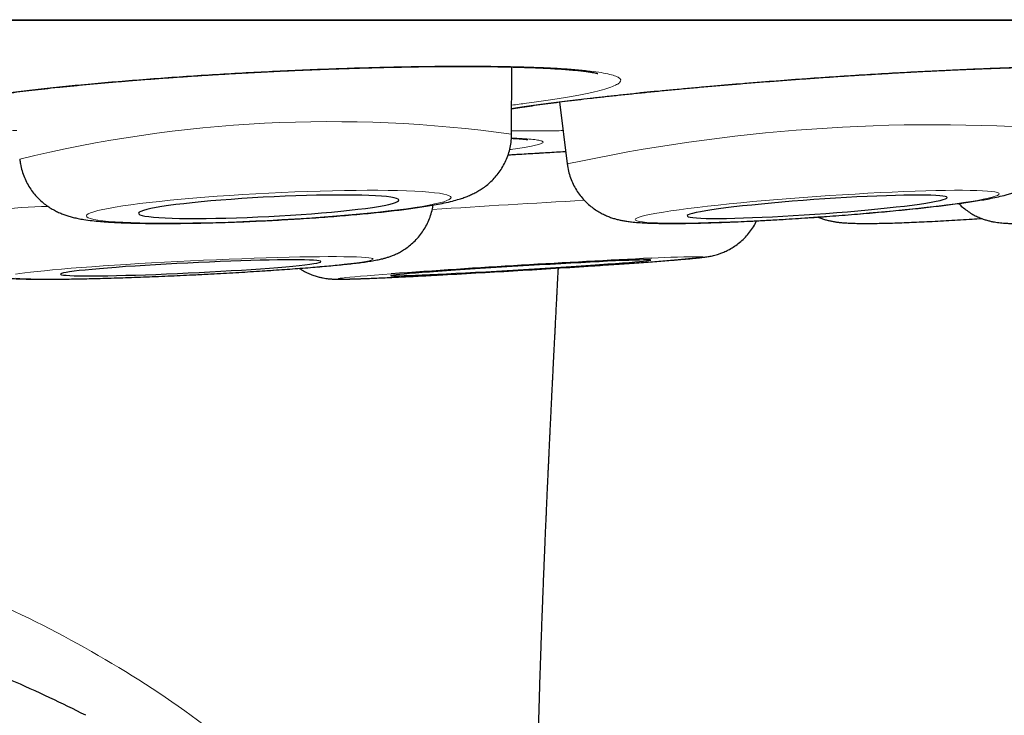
# Model space of a CAD drawing. Header units: millimetres. Extents: x 8 to 869, y 12 to 834.
# Tile 11 of 217: x 359.77 to 364.4, y 397.74 to 401.01. Entities that reach past the tile are written whole.
import ezdxf

# ---------------------------------------------------------------- set-up
doc = ezdxf.new("R2010")
doc.units = ezdxf.units.MM

msp = doc.modelspace()

# ---------------------------------------------------------------- linework, layer by layer
at = {"color": 252, "linetype": 'Continuous', "lineweight": 0}
msp.add_line((337.5933, 401.0097), (370.9889, 401.0097), dxfattribs=at)
at = {"color": 7, "linetype": 'Continuous', "lineweight": 30}
for p, q in [((337.6236, 401.0073), (370.9585, 401.0073)), ((362.085, 400.4711), (362.0855, 400.7871)), ((362.3106, 400.6224), (362.3467, 400.3306))]:
    msp.add_line(p, q, dxfattribs=at)
at = {"color": 252, "linetype": 'Continuous', "lineweight": 0, "flags": 128}
for points in [[(360.9423, 400.0653), (361.0035, 400.0686), (361.0644, 400.0722), (361.1247, 400.076), (361.184, 400.0802), (361.2421, 400.0846), (361.2987, 400.0892), (361.3535, 400.094), (361.4061, 400.099), (361.4564, 400.1042), (361.5041, 400.1094), (361.5489, 400.1148), (361.5907, 400.1203), (361.6291, 400.1258), (361.664, 400.1313), (361.6953, 400.1368), (361.7227, 400.1423), (361.7461, 400.1477), (361.7655, 400.153), (361.7806, 400.1582), (361.7915, 400.1633), (361.798, 400.1682), (361.8002, 400.1728), (361.798, 400.1773), (361.7915, 400.1815), (361.7806, 400.1855), (361.7655, 400.1891), (361.7461, 400.1925), (361.7227, 400.1955), (361.6953, 400.1982), (361.664, 400.2006), (361.6291, 400.2025), (361.5907, 400.2042), (361.5489, 400.2054), (361.5041, 400.2062), (361.4564, 400.2067), (361.4061, 400.2067), (361.3535, 400.2064), (361.2987, 400.2057), (361.2421, 400.2046), (361.184, 400.2031), (361.1247, 400.2012), (361.0644, 400.1989), (361.0035, 400.1963), (360.9423, 400.1934), (360.8811, 400.1901), (360.8202, 400.1866), (360.76, 400.1827), (360.7006, 400.1786), (360.6425, 400.1742), (360.586, 400.1696), (360.5312, 400.1647), (360.4785, 400.1597), (360.4282, 400.1546), (360.3805, 400.1493), (360.3357, 400.1439), (360.294, 400.1384), (360.2556, 400.1329), (360.2206, 400.1274), (360.1894, 400.1219), (360.162, 400.1164), (360.1386, 400.111), (360.1192, 400.1057), (360.1041, 400.1005), (360.0932, 400.0954), (360.0866, 400.0906), (360.0845, 400.0859), (360.0866, 400.0814), (360.0932, 400.0772), (360.1041, 400.0733), (360.1192, 400.0696), (360.1386, 400.0662), (360.162, 400.0632), (360.1894, 400.0605), (360.2206, 400.0582), (360.2556, 400.0562), (360.294, 400.0546), (360.3357, 400.0533), (360.3805, 400.0525), (360.4282, 400.052), (360.4785, 400.052), (360.5312, 400.0523), (360.586, 400.0531), (360.6425, 400.0542), (360.7006, 400.0557), (360.76, 400.0575), (360.8202, 400.0598), (360.8811, 400.0624), (360.9423, 400.0653)], [(364.3792, 400.19), (364.3768, 400.1933), (364.37, 400.1962), (364.3589, 400.1988), (364.3435, 400.2011), (364.324, 400.203), (364.3003, 400.2045), (364.2727, 400.2056), (364.2413, 400.2064), (364.2062, 400.2067), (364.1677, 400.2067), (364.1258, 400.2063), (364.0809, 400.2054), (364.0331, 400.2042), (363.9827, 400.2026), (363.93, 400.2007), (363.8752, 400.1983), (363.8186, 400.1957), (363.7605, 400.1926), (363.7012, 400.1893), (363.6409, 400.1856), (363.5801, 400.1817), (363.5189, 400.1775), (363.4578, 400.1731), (363.397, 400.1684), (363.3369, 400.1635), (363.2777, 400.1585), (363.2197, 400.1533), (363.1633, 400.148), (363.1087, 400.1426), (363.0562, 400.1371), (363.0061, 400.1316), (362.9587, 400.1261), (362.9141, 400.1205), (362.8726, 400.1151), (362.8344, 400.1097), (362.7997, 400.1044), (362.7687, 400.0992), (362.7415, 400.0942), (362.7183, 400.0894), (362.6993, 400.0848), (362.6844, 400.0804), (362.6738, 400.0762), (362.6675, 400.0723), (362.6655, 400.0688), (362.6679, 400.0655), (362.6747, 400.0625), (362.6858, 400.0599), (362.7012, 400.0576), (362.7207, 400.0558), (362.7444, 400.0542), (362.772, 400.0531), (362.8034, 400.0523), (362.8385, 400.052), (362.877, 400.052), (362.9189, 400.0525), (362.9638, 400.0533), (363.0116, 400.0545), (363.062, 400.0561), (363.1147, 400.0581), (363.1695, 400.0604), (363.2261, 400.0631), (363.2842, 400.0661), (363.3435, 400.0694), (363.4038, 400.0731), (363.4646, 400.077), (363.5258, 400.0812), (363.5869, 400.0857), (363.6477, 400.0903), (363.7078, 400.0952), (363.767, 400.1003), (363.825, 400.1054), (363.8814, 400.1108), (363.936, 400.1162), (363.9885, 400.1216), (364.0386, 400.1271), (364.086, 400.1327), (364.1306, 400.1382), (364.1721, 400.1436), (364.2103, 400.149), (364.245, 400.1543), (364.276, 400.1595), (364.3032, 400.1645), (364.3264, 400.1693), (364.3454, 400.174), (364.3603, 400.1784), (364.371, 400.1825), (364.3773, 400.1864), (364.3792, 400.19)], [(361.4333, 399.8831), (361.431, 399.8853), (361.4244, 399.8874), (361.4134, 399.8891), (361.3981, 399.8907), (361.3787, 399.892), (361.3552, 399.893), (361.3276, 399.8938), (361.2963, 399.8943), (361.2613, 399.8946), (361.2227, 399.8945), (361.1809, 399.8942), (361.136, 399.8937), (361.0883, 399.8929), (361.0379, 399.8918), (360.9852, 399.8904), (360.9303, 399.8889), (360.8737, 399.887), (360.8156, 399.885), (360.7562, 399.8827), (360.6959, 399.8802), (360.635, 399.8775), (360.5738, 399.8747), (360.5126, 399.8716), (360.4517, 399.8684), (360.3914, 399.8651), (360.3321, 399.8617), (360.274, 399.8581), (360.2175, 399.8545), (360.1628, 399.8508), (360.1102, 399.8471), (360.0599, 399.8433), (360.0123, 399.8396), (359.9676, 399.8358), (359.9259, 399.8321), (359.8876, 399.8284), (359.8527, 399.8248), (359.8216, 399.8213), (359.7943, 399.8178), (359.7709, 399.8146), (359.7517, 399.8114)], [(359.7526, 399.7929), (359.772, 399.7916), (359.7956, 399.7905), (359.8231, 399.7897), (359.8544, 399.7892), (359.8895, 399.789), (359.928, 399.789), (359.9698, 399.7893), (360.0147, 399.7899), (360.0625, 399.7907), (360.1128, 399.7918), (360.1656, 399.7931), (360.2204, 399.7947), (360.277, 399.7965), (360.3352, 399.7986), (360.3945, 399.8009), (360.4548, 399.8033), (360.5157, 399.806), (360.5769, 399.8089), (360.6382, 399.8119), (360.699, 399.8151), (360.7593, 399.8184), (360.8186, 399.8219), (360.8767, 399.8254), (360.9332, 399.829), (360.9879, 399.8327), (361.0406, 399.8364), (361.0908, 399.8402), (361.1384, 399.844), (361.1832, 399.8477), (361.2248, 399.8515), (361.2632, 399.8551), (361.298, 399.8588), (361.3292, 399.8623), (361.3565, 399.8657), (361.3798, 399.869), (361.399, 399.8722), (361.4141, 399.8752), (361.4248, 399.878), (361.4313, 399.8806), (361.4333, 399.8831)], [(361.5189, 399.8135), (361.479, 399.8105), (361.4406, 399.8076), (361.4058, 399.8048), (361.3746, 399.8022), (361.3472, 399.7998), (361.3238, 399.7976), (361.3046, 399.7957), (361.2895, 399.7939), (361.2786, 399.7925), (361.2722, 399.7912), (361.27, 399.7903), (361.2723, 399.7896), (361.2788, 399.7891), (361.2898, 399.789), (361.305, 399.7891), (361.3243, 399.7894), (361.3478, 399.7901), (361.3752, 399.791), (361.4065, 399.7921), (361.4415, 399.7935), (361.4799, 399.7952), (361.5217, 399.7971), (361.5665, 399.7992), (361.6142, 399.8015), (361.6645, 399.8041), (361.7171, 399.8068), (361.7394, 399.808)]]:
    msp.add_lwpolyline(points, dxfattribs=at)
at = {"color": 7, "linetype": 'Continuous', "lineweight": 30, "flags": 128}
for points in [[(360.9423, 400.0837), (360.9936, 400.0864), (361.0444, 400.0895), (361.0946, 400.0928), (361.1436, 400.0964), (361.1913, 400.1002), (361.2372, 400.1043), (361.2811, 400.1085), (361.3226, 400.1128), (361.3614, 400.1173), (361.3973, 400.1218), (361.4299, 400.1265), (361.4592, 400.1311), (361.4848, 400.1357), (361.5067, 400.1403), (361.5245, 400.1448), (361.5383, 400.1491), (361.5479, 400.1534), (361.5533, 400.1575), (361.5544, 400.1613), (361.5511, 400.165), (361.5436, 400.1684), (361.5319, 400.1715), (361.5161, 400.1744), (361.4962, 400.1769), (361.4725, 400.1791), (361.445, 400.1809), (361.414, 400.1824), (361.3797, 400.1835), (361.3423, 400.1842), (361.3021, 400.1846), (361.2594, 400.1845), (361.2145, 400.1841), (361.1677, 400.1833), (361.1193, 400.1821), (361.0696, 400.1805), (361.0191, 400.1786), (360.968, 400.1763), (360.9167, 400.1737), (360.8656, 400.1708), (360.8151, 400.1676), (360.7654, 400.1641), (360.717, 400.1604), (360.6701, 400.1565), (360.6252, 400.1524), (360.5825, 400.1481), (360.5423, 400.1437), (360.505, 400.1392), (360.4707, 400.1346), (360.4397, 400.13), (360.4122, 400.1253), (360.3884, 400.1207), (360.3686, 400.1162), (360.3527, 400.1118), (360.341, 400.1074), (360.3335, 400.1033), (360.3303, 400.0993), (360.3314, 400.0955), (360.3367, 400.092), (360.3464, 400.0887), (360.3601, 400.0857), (360.378, 400.0831), (360.3998, 400.0807), (360.4255, 400.0787), (360.4547, 400.077), (360.4874, 400.0757), (360.5233, 400.0748), (360.5621, 400.0743), (360.6036, 400.0741), (360.6474, 400.0744), (360.6933, 400.075), (360.741, 400.076), (360.7901, 400.0774), (360.8402, 400.0791), (360.8911, 400.0812), (360.9423, 400.0837)], [(364.1338, 400.1726), (364.1314, 400.1753), (364.1248, 400.1777), (364.114, 400.1798), (364.099, 400.1815), (364.0799, 400.1828), (364.057, 400.1838), (364.0303, 400.1844), (364, 400.1846), (363.9664, 400.1844), (363.9297, 400.1838), (363.8901, 400.1829), (363.8479, 400.1815), (363.8035, 400.1798), (363.757, 400.1778), (363.709, 400.1754), (363.6596, 400.1727), (363.6093, 400.1697), (363.5583, 400.1664), (363.5071, 400.1628), (363.456, 400.159), (363.4054, 400.155), (363.3556, 400.1508), (363.307, 400.1465), (363.2598, 400.142), (363.2145, 400.1375), (363.1714, 400.1329), (363.1308, 400.1283), (363.0928, 400.1236), (363.0579, 400.1191), (363.0263, 400.1146), (362.9981, 400.1102), (362.9736, 400.1059), (362.953, 400.1018), (362.9363, 400.0979), (362.9238, 400.0942), (362.9155, 400.0908), (362.9114, 400.0876), (362.9116, 400.0847), (362.9161, 400.0821), (362.9248, 400.0799), (362.9377, 400.078), (362.9548, 400.0765), (362.9758, 400.0754), (363.0006, 400.0746), (363.0291, 400.0742), (363.0611, 400.0742), (363.0963, 400.0746), (363.1345, 400.0753), (363.1754, 400.0765), (363.2188, 400.078), (363.2642, 400.0799), (363.3115, 400.0821), (363.3603, 400.0846), (363.4102, 400.0875), (363.4609, 400.0907), (363.512, 400.0941), (363.5632, 400.0978), (363.6141, 400.1017), (363.6643, 400.1058), (363.7136, 400.1101), (363.7615, 400.1145), (363.8078, 400.119), (363.852, 400.1235), (363.8939, 400.1282), (363.9333, 400.1328), (363.9697, 400.1374), (364.003, 400.1419), (364.033, 400.1464), (364.0593, 400.1507), (364.0819, 400.1549), (364.1006, 400.1589), (364.1152, 400.1627), (364.1256, 400.1663), (364.1318, 400.1696), (364.1338, 400.1726)], [(361.1876, 399.8713), (361.1854, 399.8731), (361.1788, 399.8748), (361.1681, 399.8762), (361.1532, 399.8773), (361.1342, 399.8783), (361.1113, 399.8789), (361.0847, 399.8793), (361.0545, 399.8795), (361.0209, 399.8793), (360.9842, 399.8789), (360.9446, 399.8783), (360.9025, 399.8774), (360.858, 399.8762), (360.8116, 399.8748), (360.7635, 399.8732), (360.7141, 399.8714), (360.6637, 399.8693), (360.6127, 399.867), (360.5614, 399.8646), (360.5102, 399.862), (360.4595, 399.8593), (360.4096, 399.8564), (360.3609, 399.8535), (360.3137, 399.8505), (360.2683, 399.8474), (360.225, 399.8442), (360.1842, 399.8411), (360.1462, 399.8379), (360.1112, 399.8348), (360.0794, 399.8317), (360.0511, 399.8287), (360.0265, 399.8258), (360.0057, 399.823), (359.9889, 399.8203), (359.9763, 399.8178), (359.9678, 399.8155), (359.9636, 399.8133), (359.9637, 399.8113), (359.9681, 399.8096), (359.9767, 399.8081), (359.9896, 399.8068), (360.0065, 399.8057), (360.0275, 399.8049), (360.0523, 399.8044), (360.0807, 399.8041), (360.1126, 399.8041), (360.1478, 399.8044), (360.186, 399.8049), (360.2269, 399.8057), (360.2702, 399.8067), (360.3157, 399.808), (360.363, 399.8095), (360.4118, 399.8112), (360.4618, 399.8132), (360.5125, 399.8153), (360.5637, 399.8177), (360.6149, 399.8202), (360.6659, 399.8229), (360.7163, 399.8257), (360.7656, 399.8286), (360.8137, 399.8316), (360.86, 399.8346), (360.9044, 399.8378), (360.9464, 399.8409), (360.9859, 399.8441), (361.0224, 399.8472), (361.0559, 399.8503), (361.0859, 399.8533), (361.1124, 399.8563), (361.1351, 399.8592), (361.1539, 399.8619), (361.1686, 399.8645), (361.1792, 399.8669), (361.1855, 399.8692), (361.1876, 399.8713)], [(362.7393, 399.8785), (362.7371, 399.8791), (362.7306, 399.8794), (362.7199, 399.8794), (362.7051, 399.8792), (362.6862, 399.8787), (362.6634, 399.878), (362.6368, 399.877), (362.6066, 399.8758), (362.5731, 399.8743), (362.5365, 399.8726), (362.497, 399.8707), (362.4549, 399.8685), (362.4105, 399.8662), (362.3641, 399.8637), (362.316, 399.8611), (362.2667, 399.8583), (362.2163, 399.8554), (362.1654, 399.8524), (362.1141, 399.8494), (362.063, 399.8463), (362.0123, 399.8431), (361.9624, 399.84), (361.9137, 399.8368), (361.8665, 399.8337), (361.8211, 399.8307), (361.7779, 399.8277), (361.7371, 399.8248), (361.699, 399.822), (361.664, 399.8194), (361.6322, 399.817), (361.6039, 399.8147), (361.5792, 399.8126), (361.5584, 399.8107), (361.5416, 399.809), (361.5289, 399.8076), (361.5204, 399.8064), (361.5161, 399.8054), (361.5162, 399.8047), (361.5205, 399.8043), (361.5291, 399.8041), (361.5419, 399.8042), (361.5588, 399.8045), (361.5796, 399.8051), (361.6044, 399.806), (361.6328, 399.8071), (361.6646, 399.8085), (361.6997, 399.8101), (361.7378, 399.8119), (361.7787, 399.8139), (361.822, 399.8162), (361.8674, 399.8186), (361.9147, 399.8211), (361.9634, 399.8238), (362.0133, 399.8267), (362.064, 399.8296), (362.1151, 399.8326), (362.1664, 399.8357), (362.2173, 399.8389), (362.2677, 399.842), (362.317, 399.8452), (362.365, 399.8483), (362.4114, 399.8514), (362.4557, 399.8544), (362.4978, 399.8573), (362.5372, 399.8601), (362.5738, 399.8628), (362.6073, 399.8654), (362.6373, 399.8677), (362.6639, 399.8699), (362.6866, 399.8719), (362.7054, 399.8737), (362.7202, 399.8753), (362.7308, 399.8766), (362.7372, 399.8777), (362.7393, 399.8785)]]:
    msp.add_lwpolyline(points, dxfattribs=at)
at = {"color": 252, "linetype": 'Continuous', "lineweight": 0}
for centre, radius, start, end in [((361.236, 394.3673), 6.1626, 82.08178, 103.75376), ((364.072, 392.3687), 8.1467, 85.87514, 102.22702), ((367.0217, 318.3597), 81.929, 93.214442, 93.716426), ((359.9271, 397.8592), 2.2714, 90.5673, 103.3012), ((362.0541, 408.1042), 8.2635, 272.72126, 276.46739), ((362.9413, 396.9527), 2.9409, 89.1498, 93.8397)]:
    msp.add_arc(centre, radius, start, end, dxfattribs=at)
at = {"color": 7, "linetype": 'Continuous', "lineweight": 30}
for centre, radius, start, end in [((365.2109, 348.4856), 51.4605, 92.74734, 94.11419), ((358.5805, 458.9234), 59.1998, 273.058739, 273.744243)]:
    msp.add_arc(centre, radius, start, end, dxfattribs=at)
for points, knots in [([(359.3402, 400.5952), (359.3402, 400.5952), (359.3398, 400.595), (359.3416, 400.5958), (359.346, 400.5974), (359.3545, 400.6002), (359.3668, 400.6038), (359.3833, 400.6082), (359.4038, 400.6131), (359.4287, 400.6185), (359.4577, 400.6243), (359.4913, 400.6306), (359.5289, 400.6371), (359.5704, 400.6438), (359.6155, 400.6506), (359.6641, 400.6574), (359.7158, 400.6643), (359.7704, 400.6712), (359.8279, 400.6781), (359.8881, 400.6849), (359.951, 400.6916), (360.0163, 400.6983), (360.0838, 400.7048), (360.1535, 400.7112), (360.2228, 400.7172), (360.2823, 400.7222), (360.3426, 400.727), (360.4059, 400.7319), (360.4823, 400.7375), (360.5596, 400.7428), (360.6378, 400.748), (360.7167, 400.7528), (360.7962, 400.7574), (360.8761, 400.7618), (360.9561, 400.7659), (361.0358, 400.7696), (361.1152, 400.7731), (361.1942, 400.7763), (361.2728, 400.7791), (361.3505, 400.7817), (361.4272, 400.7839), (361.5025, 400.7857), (361.5759, 400.7872), (361.6471, 400.7884), (361.7163, 400.7892), (361.7838, 400.7897), (361.8496, 400.7898), (361.9137, 400.7896), (361.9757, 400.7891), (362.0354, 400.7882), (362.0924, 400.787), (362.1466, 400.7854), (362.1976, 400.7836), (362.2452, 400.7815), (362.2891, 400.7791), (362.3291, 400.7764), (362.3651, 400.7736), (362.3967, 400.7707), (362.4237, 400.7676), (362.4464, 400.7646), (362.4642, 400.7618), (362.4772, 400.7593), (362.4857, 400.7575), (362.4905, 400.7562), (362.4909, 400.756), (362.4911, 400.756)], [0, 0, 0, 0, 0.00002, 0.00992, 0.020857, 0.032836, 0.045786, 0.059583, 0.074065, 0.088628, 0.104293, 0.120427, 0.13693, 0.15371, 0.170687, 0.187796, 0.204984, 0.222202, 0.239377, 0.256736, 0.27412, 0.29153, 0.308972, 0.326451, 0.343973, 0.359917, 0.369172, 0.386696, 0.404195, 0.42169, 0.439192, 0.456708, 0.474246, 0.491815, 0.509419, 0.526943, 0.544427, 0.561976, 0.579567, 0.597173, 0.614761, 0.632303, 0.649772, 0.667008, 0.684114, 0.701356, 0.71872, 0.736184, 0.753724, 0.771312, 0.788912, 0.806478, 0.823966, 0.841333, 0.858529, 0.875497, 0.892175, 0.908488, 0.924343, 0.939635, 0.95493, 0.967968, 0.980102, 0.991215, 1, 1, 1, 1]), ([(362.0852, 400.5905), (362.0878, 400.5909), (362.1033, 400.5934), (362.1351, 400.5983), (362.1806, 400.605), (362.2297, 400.6118), (362.2819, 400.6188), (362.3369, 400.6258), (362.3948, 400.6329), (362.4553, 400.6401), (362.5185, 400.6472), (362.584, 400.6544), (362.6517, 400.6615), (362.7215, 400.6686), (362.792, 400.6756), (362.8431, 400.6804), (362.8831, 400.6842), (362.9246, 400.688), (362.9883, 400.6938), (363.0649, 400.7004), (363.1425, 400.707), (363.221, 400.7133), (363.3, 400.7196), (363.3797, 400.7256), (363.4597, 400.7314), (363.5397, 400.7371), (363.6195, 400.7425), (363.6989, 400.7476), (363.7779, 400.7525), (363.8564, 400.7572), (363.9341, 400.7616), (364.0107, 400.7657), (364.0859, 400.7695), (364.1592, 400.7729), (364.2303, 400.7761), (364.2994, 400.7789), (364.3667, 400.7814), (364.4324, 400.7835), (364.4963, 400.7854), (364.5581, 400.7869), (364.6176, 400.7881), (364.6745, 400.789), (364.7286, 400.7896), (364.7795, 400.7898), (364.827, 400.7896), (364.871, 400.7892), (364.9111, 400.7884), (364.9472, 400.7873), (364.9791, 400.786), (365.0064, 400.7845), (365.0295, 400.7828), (365.0477, 400.7811), (365.0611, 400.7795), (365.0698, 400.7782), (365.0749, 400.7773), (365.0753, 400.7772), (365.0756, 400.7771)], [0, 0, 0, 0, 0.003972, 0.023383, 0.042989, 0.062721, 0.082521, 0.102341, 0.122088, 0.142032, 0.161993, 0.181974, 0.201982, 0.222024, 0.242109, 0.261156, 0.264039, 0.274643, 0.294725, 0.314776, 0.334822, 0.354873, 0.37494, 0.395031, 0.415156, 0.435321, 0.455394, 0.475422, 0.495523, 0.515673, 0.535842, 0.555992, 0.576092, 0.596112, 0.615882, 0.635486, 0.655251, 0.675158, 0.695184, 0.715304, 0.735486, 0.755694, 0.775875, 0.795985, 0.815973, 0.835787, 0.855369, 0.874651, 0.893551, 0.911969, 0.929783, 0.947643, 0.962844, 0.97693, 0.989714, 1, 1, 1, 1]), ([(360.9423, 400.0645), (360.9527, 400.065), (360.9827, 400.0666), (361.0324, 400.0694), (361.0911, 400.0729), (361.1492, 400.0768), (361.2064, 400.0809), (361.2626, 400.0852), (361.3176, 400.0897), (361.371, 400.0945), (361.4229, 400.0994), (361.4729, 400.1046), (361.521, 400.1099), (361.567, 400.1154), (361.611, 400.1211), (361.6529, 400.127), (361.6928, 400.1332), (361.7313, 400.1399), (361.7694, 400.1473), (361.8047, 400.1555), (361.835, 400.1638), (361.8598, 400.1719), (361.8807, 400.1799), (361.901, 400.1888), (361.9211, 400.1991), (361.9415, 400.2112), (361.9622, 400.2257), (361.983, 400.2428), (362.0033, 400.2629), (362.0226, 400.2858), (362.0401, 400.3113), (362.0553, 400.339), (362.0676, 400.3686), (362.077, 400.3995), (362.0829, 400.4325), (362.0855, 400.4565), (362.0848, 400.4698), (362.0848, 400.4711)], [0, 0, 0, 0, 0.018795, 0.054524, 0.090267, 0.12603, 0.161827, 0.197674, 0.233589, 0.269594, 0.305717, 0.341995, 0.378479, 0.415237, 0.452375, 0.490049, 0.528517, 0.568236, 0.610119, 0.65638, 0.695116, 0.721011, 0.743926, 0.764281, 0.783137, 0.801363, 0.819519, 0.837919, 0.856781, 0.876083, 0.895702, 0.915522, 0.935459, 0.955462, 0.975503, 0.997522, 1, 1, 1, 1]), ([(362.347, 400.3306), (362.3473, 400.3277), (362.3485, 400.3136), (362.3543, 400.289), (362.3644, 400.2577), (362.3777, 400.2285), (362.3935, 400.2014), (362.4115, 400.1768), (362.4312, 400.1547), (362.4521, 400.1354), (362.4737, 400.1187), (362.4953, 400.1049), (362.5164, 400.0936), (362.5365, 400.0846), (362.5556, 400.0775), (362.5737, 400.0719), (362.5913, 400.0674), (362.6093, 400.0637), (362.6288, 400.0605), (362.6526, 400.0574), (362.6815, 400.0549), (362.7149, 400.0529), (362.7503, 400.0517), (362.7875, 400.0509), (362.8271, 400.0507), (362.8697, 400.0508), (362.9142, 400.0514), (362.9606, 400.0523), (363.0089, 400.0536), (363.0592, 400.0553), (363.1111, 400.0573), (363.1647, 400.0596), (363.2196, 400.0622), (363.2758, 400.0651), (363.3329, 400.0683), (363.3907, 400.0718), (363.4491, 400.0755), (363.5078, 400.0795), (363.5666, 400.0837), (363.6251, 400.0881), (363.6832, 400.0927), (363.7407, 400.0974), (363.7972, 400.1024), (363.8526, 400.1074), (363.9067, 400.1126), (363.9592, 400.1179), (364.01, 400.1232), (364.0589, 400.1287), (364.1057, 400.1341), (364.1503, 400.1397), (364.1927, 400.1453), (364.2328, 400.1509), (364.2707, 400.1567), (364.3067, 400.1627), (364.3415, 400.1691), (364.3758, 400.1763), (364.4056, 400.1837), (364.4309, 400.1913), (364.4505, 400.1982), (364.4685, 400.2055), (364.4869, 400.2142), (364.506, 400.2246), (364.5259, 400.2373), (364.5464, 400.2527), (364.567, 400.2712), (364.587, 400.2927), (364.6055, 400.317), (364.6218, 400.3437), (364.6355, 400.3724), (364.6462, 400.4027), (364.6537, 400.4341), (364.6578, 400.4648), (364.6578, 400.4849), (364.6578, 400.4941)], [0, 0, 0, 0, 0.002667, 0.012908, 0.022912, 0.032696, 0.04227, 0.051635, 0.060786, 0.069706, 0.078365, 0.086727, 0.094783, 0.102599, 0.110352, 0.118285, 0.126704, 0.136087, 0.147136, 0.161093, 0.180955, 0.202535, 0.222263, 0.240912, 0.260575, 0.279545, 0.2981, 0.316395, 0.334513, 0.352508, 0.370413, 0.388251, 0.406039, 0.423789, 0.441512, 0.459214, 0.476902, 0.494581, 0.512257, 0.529933, 0.547613, 0.565302, 0.583006, 0.600729, 0.61848, 0.636266, 0.6541, 0.671996, 0.689973, 0.708061, 0.7263, 0.744753, 0.763524, 0.782796, 0.802926, 0.824776, 0.847922, 0.861874, 0.872066, 0.881183, 0.889658, 0.897936, 0.90625, 0.914838, 0.923803, 0.933097, 0.942621, 0.952287, 0.96204, 0.971844, 0.981679, 0.991534, 1, 1, 1, 1]), ([(364.1879, 400.1447), (364.1885, 400.1441), (364.1955, 400.1363), (364.2105, 400.1235), (364.2325, 400.1068), (364.2549, 400.093), (364.2767, 400.0819), (364.2974, 400.0733), (364.3164, 400.0669), (364.3336, 400.0622), (364.3493, 400.0588), (364.3638, 400.0563), (364.3778, 400.0544), (364.3923, 400.053), (364.4088, 400.0518), (364.4311, 400.0509), (364.4578, 400.0506), (364.4889, 400.0509), (364.5208, 400.0516), (364.5555, 400.0526), (364.5934, 400.0541), (364.6334, 400.0559), (364.6758, 400.058), (364.7204, 400.0604), (364.7672, 400.0631), (364.8161, 400.0661), (364.8669, 400.0694), (364.9194, 400.0729), (364.9734, 400.0767), (365.0287, 400.0807), (365.0851, 400.085), (365.1423, 400.0894), (365.2001, 400.094), (365.2582, 400.0988), (365.3164, 400.1037), (365.3744, 400.1087), (365.4321, 400.1139), (365.4891, 400.119), (365.5452, 400.1243), (365.6002, 400.1296), (365.6539, 400.1349), (365.706, 400.1401), (365.7563, 400.1454), (365.8046, 400.1506), (365.8508, 400.1557), (365.8946, 400.1607), (365.936, 400.1657), (365.9749, 400.1705), (366.0112, 400.1752), (366.0449, 400.1799), (366.0763, 400.1845), (366.106, 400.1893), (366.1336, 400.1943), (366.1575, 400.1992), (366.1775, 400.2042), (366.1939, 400.209), (366.2085, 400.2139), (366.2241, 400.2199), (366.2412, 400.2276), (366.2599, 400.2373), (366.2801, 400.2498), (366.3013, 400.2655), (366.3227, 400.2845), (366.3431, 400.3065), (366.3617, 400.3312), (366.378, 400.3582), (366.3915, 400.387), (366.4019, 400.4174), (366.409, 400.4488), (366.413, 400.4797), (366.4126, 400.5001), (366.4125, 400.5097)], [0, 0, 0, 0, 0.000792, 0.009964, 0.018852, 0.0274, 0.035527, 0.043154, 0.050295, 0.057115, 0.063921, 0.071026, 0.078847, 0.088002, 0.099465, 0.115308, 0.140192, 0.160573, 0.179806, 0.200115, 0.219685, 0.238846, 0.25776, 0.276515, 0.29516, 0.313728, 0.332238, 0.350707, 0.369143, 0.387556, 0.405951, 0.424332, 0.442705, 0.461071, 0.479435, 0.497799, 0.516165, 0.534536, 0.552915, 0.571306, 0.589713, 0.608141, 0.626596, 0.645088, 0.663628, 0.682231, 0.700921, 0.719731, 0.738715, 0.757964, 0.777639, 0.798075, 0.820119, 0.841319, 0.855674, 0.86445, 0.872349, 0.879739, 0.887049, 0.894577, 0.902675, 0.911446, 0.920758, 0.930417, 0.940288, 0.950293, 0.960381, 0.970525, 0.980705, 0.990909, 1, 1, 1, 1]), ([(362.0838, 400.4515), (362.0845, 400.4514), (362.0946, 400.451), (362.1103, 400.4501), (362.1297, 400.4488), (362.1439, 400.4476), (362.1537, 400.4465), (362.159, 400.4458), (362.1613, 400.4454), (362.1608, 400.4455), (362.1607, 400.4455)], [0, 0, 0, 0, 0.015489, 0.21259, 0.405349, 0.572332, 0.727187, 0.866985, 0.990015, 1, 1, 1, 1]), ([(362.0685, 400.3735), (362.0765, 400.374), (362.1117, 400.3761), (362.174, 400.3798), (362.255, 400.3846), (362.3102, 400.3879), (362.3381, 400.3895), (362.3394, 400.3896)], [0, 0, 0, 0, 0.088341, 0.38853, 0.687779, 0.985677, 1, 1, 1, 1]), ([(359.7713, 400.3532), (359.7721, 400.3456), (359.774, 400.327), (359.7812, 400.2982), (359.7921, 400.2673), (359.8059, 400.2385), (359.8222, 400.212), (359.8405, 400.1879), (359.8603, 400.1665), (359.8811, 400.1477), (359.9023, 400.1317), (359.9235, 400.1183), (359.9442, 400.1072), (359.9644, 400.098), (359.9841, 400.0905), (360.0038, 400.0842), (360.0243, 400.0787), (360.0474, 400.0736), (360.0764, 400.0685), (360.1104, 400.064), (360.1487, 400.0602), (360.1872, 400.0574), (360.2273, 400.0551), (360.2699, 400.0534), (360.3153, 400.0521), (360.3624, 400.0512), (360.4113, 400.0508), (360.4619, 400.0507), (360.5141, 400.051), (360.568, 400.0517), (360.6232, 400.0527), (360.6796, 400.0541), (360.737, 400.0558), (360.7952, 400.0579), (360.8539, 400.0603), (360.9031, 400.0625), (360.9325, 400.064), (360.9423, 400.0645)], [0, 0, 0, 0, 0.014059, 0.034791, 0.055078, 0.074952, 0.094434, 0.113527, 0.13222, 0.150488, 0.168314, 0.185739, 0.202938, 0.220279, 0.238162, 0.257322, 0.278783, 0.304135, 0.336322, 0.382465, 0.425696, 0.465447, 0.503238, 0.543046, 0.581557, 0.619258, 0.656429, 0.693235, 0.729779, 0.766131, 0.80234, 0.838441, 0.874461, 0.910422, 0.946342, 0.982236, 1, 1, 1, 1]), ([(359.405, 400.0698), (359.4054, 400.0646), (359.4067, 400.0483), (359.4128, 400.0216), (359.4228, 399.9906), (359.436, 399.9616), (359.4517, 399.9347), (359.4695, 399.9102), (359.4891, 399.8883), (359.51, 399.869), (359.5315, 399.8524), (359.5531, 399.8386), (359.5741, 399.8275), (359.5939, 399.8188), (359.6121, 399.8122), (359.6289, 399.8071), (359.6445, 399.8032), (359.6594, 399.8001), (359.6746, 399.7976), (359.6912, 399.7954), (359.7125, 399.7933), (359.7382, 399.7915), (359.7685, 399.7901), (359.8013, 399.7892), (359.8366, 399.7886), (359.875, 399.7884), (359.9152, 399.7884), (359.9577, 399.7887), (360.0023, 399.7893), (360.0491, 399.79), (360.098, 399.7911), (360.1488, 399.7923), (360.2013, 399.7938), (360.2553, 399.7955), (360.3107, 399.7974), (360.3671, 399.7995), (360.4244, 399.8018), (360.4824, 399.8043), (360.5407, 399.8069), (360.5991, 399.8097), (360.6575, 399.8127), (360.7155, 399.8157), (360.7729, 399.8189), (360.8295, 399.8222), (360.8849, 399.8256), (360.9391, 399.8291), (360.9918, 399.8327), (361.0427, 399.8363), (361.0917, 399.8399), (361.1386, 399.8436), (361.1833, 399.8473), (361.2255, 399.851), (361.2653, 399.8547), (361.3026, 399.8585), (361.3374, 399.8623), (361.3701, 399.8662), (361.4013, 399.8704), (361.4299, 399.8748), (361.4548, 399.8795), (361.4755, 399.8841), (361.4927, 399.8888), (361.5084, 399.8937), (361.5249, 399.8998), (361.5428, 399.9074), (361.5621, 399.9172), (361.5827, 399.9297), (361.6043, 399.9452), (361.626, 399.964), (361.6467, 399.9858), (361.6656, 400.0104), (361.6822, 400.0372), (361.6961, 400.0659), (361.7068, 400.0962), (361.7131, 400.1201), (361.7148, 400.134), (361.7151, 400.1372)], [0, 0, 0, 0, 0.004735, 0.014867, 0.024761, 0.03443, 0.043878, 0.053107, 0.062107, 0.070859, 0.079326, 0.087446, 0.095153, 0.102425, 0.109361, 0.116194, 0.123225, 0.130783, 0.139392, 0.149823, 0.163524, 0.184564, 0.20501, 0.224045, 0.244191, 0.263321, 0.281921, 0.300215, 0.318315, 0.336284, 0.35416, 0.371969, 0.389729, 0.407451, 0.425145, 0.442818, 0.460476, 0.478122, 0.495762, 0.513398, 0.531033, 0.548671, 0.566313, 0.583964, 0.601627, 0.619308, 0.637011, 0.654743, 0.672514, 0.690337, 0.708227, 0.726208, 0.744318, 0.762613, 0.781186, 0.800209, 0.820033, 0.841547, 0.860952, 0.874606, 0.883554, 0.891573, 0.899041, 0.906401, 0.913893, 0.921847, 0.930372, 0.939375, 0.948694, 0.958205, 0.967837, 0.977543, 0.987297, 0.997082, 1, 1, 1, 1]), ([(362.4517, 399.8503), (362.4684, 399.8514), (362.5028, 399.8537), (362.5531, 399.8571), (362.6027, 399.8605), (362.6502, 399.8638), (362.6955, 399.867), (362.7383, 399.8701), (362.7785, 399.8731), (362.8159, 399.876), (362.8504, 399.8787), (362.882, 399.8813), (362.9105, 399.8838), (362.9362, 399.8862), (362.9594, 399.8885), (362.9794, 399.8907), (362.9951, 399.8927), (363.008, 399.8946), (363.0184, 399.8964), (363.0286, 399.8985), (363.0403, 399.9013), (363.0541, 399.9052), (363.0703, 399.9106), (363.0893, 399.9183), (363.111, 399.929), (363.1341, 399.943), (363.1574, 399.9602), (363.1797, 399.9804), (363.2004, 400.0033), (363.2187, 400.0288), (363.231, 400.0489), (363.2362, 400.0609), (363.2372, 400.0631)], [0, 0, 0, 0, 0.043328, 0.089718, 0.136138, 0.182597, 0.229107, 0.275685, 0.322355, 0.369153, 0.416134, 0.463385, 0.51106, 0.559447, 0.609168, 0.661867, 0.708281, 0.735272, 0.752772, 0.768281, 0.78258, 0.796716, 0.811741, 0.829004, 0.84907, 0.871258, 0.894649, 0.918844, 0.943599, 0.96873, 0.994112, 1, 1, 1, 1]), ([(363.5255, 400.0808), (363.5316, 400.0784), (363.544, 400.0735), (363.5615, 400.0681), (363.5784, 400.0638), (363.5945, 400.0605), (363.6107, 400.0578), (363.6284, 400.0556), (363.6502, 400.0536), (363.6766, 400.052), (363.7076, 400.0511), (363.7407, 400.0507), (363.7758, 400.0508), (363.8136, 400.0513), (363.8544, 400.0522), (363.8973, 400.0535), (363.9423, 400.0551), (363.9894, 400.057), (364.0385, 400.0593), (364.0894, 400.0619), (364.1421, 400.0648), (364.1962, 400.0679), (364.2474, 400.0711), (364.281, 400.0733), (364.2957, 400.0743)], [0, 0, 0, 0, 0.020526, 0.041938, 0.063853, 0.087172, 0.113365, 0.144552, 0.184535, 0.242943, 0.305486, 0.363286, 0.418104, 0.475921, 0.531846, 0.586653, 0.640761, 0.694401, 0.747712, 0.800787, 0.853686, 0.906455, 0.959124, 1, 1, 1, 1]), ([(361.0862, 399.84), (361.0908, 399.8369), (361.1025, 399.829), (361.1223, 399.8188), (361.1442, 399.8093), (361.1647, 399.8023), (361.1829, 399.7974), (361.1985, 399.7941), (361.2117, 399.792), (361.2231, 399.7906), (361.2331, 399.7897), (361.2425, 399.7891), (361.2523, 399.7887), (361.264, 399.7884), (361.2796, 399.7884), (361.2994, 399.7886), (361.3241, 399.7892), (361.3512, 399.79), (361.3818, 399.7911), (361.415, 399.7923), (361.4509, 399.7938), (361.4896, 399.7955), (361.5308, 399.7974), (361.5747, 399.7995), (361.6208, 399.8018), (361.6693, 399.8043), (361.7076, 399.8062), (361.7303, 399.8075), (361.7355, 399.8077)], [0, 0, 0, 0, 0.015872, 0.040606, 0.063933, 0.085354, 0.104407, 0.121248, 0.136782, 0.152266, 0.168814, 0.187828, 0.211408, 0.243109, 0.291776, 0.357593, 0.415504, 0.476975, 0.535551, 0.592796, 0.649339, 0.705463, 0.761319, 0.816994, 0.872542, 0.927999, 0.983387, 1, 1, 1, 1]), ([(362.2006, 397.0976), (362.2006, 397.1016), (362.2008, 397.1146), (362.201, 397.1353), (362.2013, 397.1586), (362.2016, 397.1786), (362.2019, 397.1955), (362.2021, 397.21), (362.2023, 397.2265), (362.2027, 397.2456), (362.203, 397.2674), (362.2034, 397.2898), (362.2038, 397.3126), (362.2042, 397.3352), (362.2046, 397.3572), (362.205, 397.3784), (362.2055, 397.4001), (362.2059, 397.4234), (362.2065, 397.4499), (362.2071, 397.4783), (362.2078, 397.5072), (362.2084, 397.5341), (362.209, 397.5605), (362.2097, 397.5877), (362.2104, 397.6167), (362.2112, 397.6462), (362.2119, 397.6754), (362.2128, 397.7079), (362.2139, 397.7448), (362.2151, 397.7873), (362.2164, 397.8311), (362.2177, 397.8756), (362.2191, 397.9195), (362.2203, 397.9577), (362.2214, 397.9908), (362.2224, 398.0202), (362.2235, 398.0518), (362.2246, 398.0846), (362.2258, 398.1168), (362.2269, 398.1469), (362.2279, 398.1761), (362.229, 398.2057), (362.2302, 398.237), (362.2314, 398.2701), (362.2328, 398.3057), (362.2342, 398.3425), (362.2357, 398.379), (362.2371, 398.4141), (362.2384, 398.4467), (362.2397, 398.4773), (362.2409, 398.5067), (362.2422, 398.538), (362.2434, 398.5677), (362.2446, 398.5961), (362.2457, 398.6213), (362.2468, 398.6461), (362.2478, 398.6691), (362.2488, 398.6916), (362.2498, 398.7151), (362.251, 398.7414), (362.2523, 398.7704), (362.2537, 398.8014), (362.255, 398.8305), (362.2562, 398.8561), (362.2572, 398.8772), (362.258, 398.8962), (362.2589, 398.914), (362.2597, 398.9312), (362.2605, 398.9489), (362.2614, 398.9675), (362.2623, 398.988), (362.2634, 399.0101), (362.2644, 399.0325), (362.2654, 399.0534), (362.2663, 399.0715), (362.267, 399.0868), (362.2676, 399.0998), (362.2682, 399.1115), (362.2688, 399.1245), (362.2696, 399.1405), (362.2706, 399.1603), (362.2717, 399.1834), (362.2729, 399.2082), (362.2742, 399.2356), (362.2756, 399.2635), (362.277, 399.2913), (362.2782, 399.3164), (362.2795, 399.3412), (362.2808, 399.3679), (362.2823, 399.398), (362.2839, 399.4292), (362.2854, 399.4592), (362.2868, 399.4861), (362.288, 399.5099), (362.2891, 399.5316), (362.2901, 399.5528), (362.2913, 399.575), (362.2925, 399.5988), (362.2938, 399.6234), (362.295, 399.6476), (362.2961, 399.67), (362.2972, 399.69), (362.2981, 399.7085), (362.2991, 399.7278), (362.3003, 399.7499), (362.3016, 399.7757), (362.303, 399.8037), (362.3042, 399.8258), (362.3048, 399.8382), (362.305, 399.8409)], [0, 0, 0, 0, 0.004716, 0.015573, 0.02539, 0.034167, 0.04191, 0.048898, 0.055917, 0.065695, 0.075619, 0.085639, 0.095145, 0.105557, 0.114988, 0.123611, 0.132725, 0.142599, 0.153233, 0.166308, 0.17837, 0.189378, 0.199851, 0.21112, 0.223025, 0.235448, 0.247311, 0.258524, 0.274824, 0.291784, 0.30934, 0.326899, 0.344249, 0.360721, 0.371353, 0.382575, 0.394678, 0.407574, 0.419913, 0.431235, 0.441584, 0.45289, 0.464328, 0.476497, 0.489655, 0.503568, 0.516956, 0.529628, 0.541748, 0.552228, 0.56254, 0.573317, 0.585639, 0.594183, 0.60334, 0.612261, 0.620299, 0.627455, 0.635769, 0.644843, 0.654827, 0.665719, 0.676831, 0.684747, 0.691919, 0.698347, 0.704053, 0.710051, 0.715714, 0.721981, 0.72885, 0.736321, 0.744171, 0.751273, 0.757141, 0.762208, 0.766474, 0.769983, 0.773831, 0.779274, 0.785787, 0.793369, 0.801889, 0.810135, 0.820072, 0.829035, 0.837026, 0.844329, 0.852878, 0.862672, 0.873133, 0.882661, 0.891163, 0.898639, 0.905114, 0.911555, 0.918475, 0.925872, 0.933747, 0.941376, 0.948298, 0.954425, 0.959764, 0.965274, 0.972101, 0.97994, 0.98879, 0.997515, 1, 1, 1, 1]), ([(360.0816, 397.7361), (360.0256, 397.7641), (359.9088, 397.8224), (359.7353, 397.8998), (359.5559, 397.9741), (359.3752, 398.0431), (359.1712, 398.1147), (358.9509, 398.1849), (358.6778, 398.2631), (358.4002, 398.3328), (358.1186, 398.3941), (357.9329, 398.4314), (357.8291, 398.4492), (357.8084, 398.4528)], [0, 0, 0, 0, 0.078382, 0.16321, 0.237647, 0.321577, 0.405575, 0.508545, 0.611609, 0.762107, 0.867808, 0.973565, 1, 1, 1, 1])]:
    msp.add_open_spline(points, degree=3, knots=knots, dxfattribs=at)
at = {"color": 252, "linetype": 'Continuous', "lineweight": 0}
for points, knots in [([(360.2847, 400.7232), (360.3289, 400.7267), (360.4174, 400.7337), (360.555, 400.7434), (360.6948, 400.7524), (360.8362, 400.7605), (360.9781, 400.7678), (361.1197, 400.7742), (361.2599, 400.7796), (361.3975, 400.784), (361.5316, 400.7873), (361.6615, 400.7896), (361.7862, 400.7909), (361.9046, 400.791), (362.0158, 400.7901), (362.1193, 400.7881), (362.2145, 400.785), (362.3003, 400.7809), (362.376, 400.7758), (362.4415, 400.7696), (362.4964, 400.7626), (362.54, 400.7547), (362.5717, 400.746), (362.5918, 400.7364), (362.6001, 400.7262), (362.5966, 400.7154), (362.5808, 400.704), (362.5532, 400.6922), (362.5141, 400.68), (362.4638, 400.6675), (362.4022, 400.6547), (362.3301, 400.6419), (362.2478, 400.629), (362.1664, 400.6175), (362.1088, 400.6104), (362.0852, 400.6075)], [0, 0, 0, 0, 0.03053, 0.061169, 0.091808, 0.122339, 0.152869, 0.183508, 0.214147, 0.244677, 0.275207, 0.305846, 0.336486, 0.367016, 0.397546, 0.428185, 0.458824, 0.489354, 0.519884, 0.550523, 0.581163, 0.611693, 0.642223, 0.672862, 0.703501, 0.734031, 0.764561, 0.7952, 0.82584, 0.85637, 0.8869, 0.917539, 0.948178, 0.978708, 1, 1, 1, 1]), ([(362.8681, 400.6833), (362.9123, 400.6874), (363.001, 400.6955), (363.1388, 400.7072), (363.2786, 400.7185), (363.4199, 400.7291), (363.5616, 400.7391), (363.703, 400.7484), (363.8428, 400.757), (363.98, 400.7647), (364.1136, 400.7714), (364.2428, 400.7773), (364.3668, 400.7821), (364.4844, 400.786), (364.5948, 400.7887), (364.6974, 400.7904), (364.7915, 400.7911), (364.8763, 400.7907), (364.951, 400.7891), (365.0154, 400.7865), (365.0691, 400.7829), (365.1115, 400.7782), (365.1422, 400.7725), (365.1611, 400.7659), (365.1683, 400.7584), (365.1635, 400.75), (365.1466, 400.7408), (365.1179, 400.7309), (365.0778, 400.7204), (365.0265, 400.7092), (364.9639, 400.6976), (364.8909, 400.6855), (364.8077, 400.6731), (364.7292, 400.6622), (364.6751, 400.6555), (364.6551, 400.653)], [0, 0, 0, 0, 0.030634, 0.061377, 0.092121, 0.122755, 0.153389, 0.184132, 0.214876, 0.24551, 0.276144, 0.306887, 0.337631, 0.368265, 0.398899, 0.429642, 0.460386, 0.49102, 0.521654, 0.552397, 0.58314, 0.613774, 0.644408, 0.675152, 0.705895, 0.736529, 0.767163, 0.797907, 0.82865, 0.859284, 0.889918, 0.920662, 0.951405, 0.982039, 1, 1, 1, 1]), ([(359.7568, 400.4883), (359.7344, 400.4888), (359.6777, 400.49), (359.5965, 400.493), (359.5128, 400.4974), (359.4394, 400.5027), (359.3766, 400.5091), (359.3247, 400.5164), (359.284, 400.5245), (359.2549, 400.5334), (359.2378, 400.5431), (359.2326, 400.5535), (359.2393, 400.5645), (359.2577, 400.5759), (359.2883, 400.5879), (359.3304, 400.6002), (359.3836, 400.6128), (359.4476, 400.6255), (359.5223, 400.6384), (359.6069, 400.6512), (359.7007, 400.664), (359.803, 400.6766), (359.9134, 400.6889), (360.0311, 400.7008), (360.1546, 400.7124), (360.2414, 400.7196), (360.2847, 400.7232)], [0, 0, 0, 0, 0.0276382, 0.0699886, 0.1123391, 0.1545388, 0.1967385, 0.2390889, 0.2814394, 0.3236391, 0.3658388, 0.4081892, 0.4505397, 0.4927394, 0.5349391, 0.5772896, 0.61964, 0.6618397, 0.7040394, 0.7463899, 0.7887404, 0.8309401, 0.8731297, 0.91547, 0.9578104, 1, 1, 1, 1]), ([(362.0852, 400.5918), (362.0911, 400.5927), (362.122, 400.5977), (362.1876, 400.6071), (362.2815, 400.6198), (362.3847, 400.6326), (362.4956, 400.6454), (362.6138, 400.6583), (362.7377, 400.671), (362.8247, 400.6792), (362.8681, 400.6833)], [0, 0, 0, 0, 0.03297, 0.171351, 0.309731, 0.447619, 0.585468, 0.723809, 0.862151, 1, 1, 1, 1]), ([(362.3272, 400.4876), (362.302, 400.4872), (362.2429, 400.4863), (362.1615, 400.486), (362.1098, 400.4866), (362.085, 400.4868)], [0, 0, 0, 0, 0.278256, 0.653833, 1, 1, 1, 1]), ([(362.0839, 400.4526), (362.0925, 400.4523), (362.1212, 400.4513), (362.1584, 400.4489), (362.1955, 400.4454), (362.2202, 400.4412), (362.233, 400.4364), (362.2338, 400.4309), (362.2229, 400.425), (362.2013, 400.4188), (362.1715, 400.4127), (362.1349, 400.4066), (362.1034, 400.4019), (362.0809, 400.399), (362.076, 400.3984)], [0, 0, 0, 0, 0.042186, 0.140824, 0.239462, 0.337749, 0.436035, 0.534673, 0.633311, 0.731598, 0.813505, 0.895514, 0.977422, 1, 1, 1, 1]), ([(362.0686, 400.3736), (362.0765, 400.3741), (362.1315, 400.3774), (362.2223, 400.3828), (362.3042, 400.3876), (362.3394, 400.3896)], [0, 0, 0, 0, 0.087413, 0.608076, 1, 1, 1, 1]), ([(362.1714, 395.3116), (362.1219, 395.5036), (362.0231, 395.8874), (361.7731, 396.4293), (361.4443, 396.9258), (361.0436, 397.3666), (360.5842, 397.7456), (360.0814, 398.064), (359.5473, 398.3261), (358.8807, 398.5795), (358.076, 398.7951), (357.1378, 398.9521), (356.1912, 399.0469), (355.2416, 399.0966), (354.6079, 399.1053), (354.2911, 399.1053), (354.2911, 399.1053)], [0, 0, 0, 0, 0.062509, 0.12494, 0.187376, 0.249869, 0.312328, 0.37485, 0.437357, 0.499864, 0.599758, 0.699823, 0.79994, 0.899967, 0.999997, 1, 1, 1, 1]), ([(354.2911, 398.3005), (354.4042, 398.3002), (354.6304, 398.2997), (354.9698, 398.2945), (355.3091, 398.2858), (355.6485, 398.2726), (355.9878, 398.2547), (356.326, 398.2313), (356.6643, 398.2018), (357.0024, 398.1655), (357.3425, 398.1214), (357.6831, 398.0683), (358.0239, 398.0051), (358.3511, 397.9335), (358.6643, 397.8538), (358.9435, 397.7716), (359.2003, 397.6856), (359.422, 397.6022), (359.6409, 397.5107), (359.8441, 397.416), (360.0434, 397.3119), (360.2147, 397.2123), (360.3701, 397.1123), (360.5108, 397.0131), (360.6471, 396.907), (360.7685, 396.8021), (360.8786, 396.697), (360.9779, 396.5928), (361.0751, 396.4797), (361.1662, 396.3615), (361.2483, 396.2418), (361.3276, 396.1117), (361.4025, 395.9708), (361.4727, 395.8149), (361.5338, 395.6555), (361.5665, 395.5469), (361.5829, 395.4926)], [0, 0, 0, 0, 0.040416, 0.080846, 0.121318, 0.161803, 0.202387, 0.242986, 0.283299, 0.324163, 0.365049, 0.406495, 0.448036, 0.489619, 0.52691, 0.564199, 0.594155, 0.624109, 0.649149, 0.679169, 0.704359, 0.729547, 0.749972, 0.770395, 0.79105, 0.811703, 0.827765, 0.845571, 0.863375, 0.881414, 0.899452, 0.915993, 0.936887, 0.957782, 0.978891, 1, 1, 1, 1])]:
    msp.add_open_spline(points, degree=3, knots=knots, dxfattribs=at)

doc.saveas('drawing.dxf')
